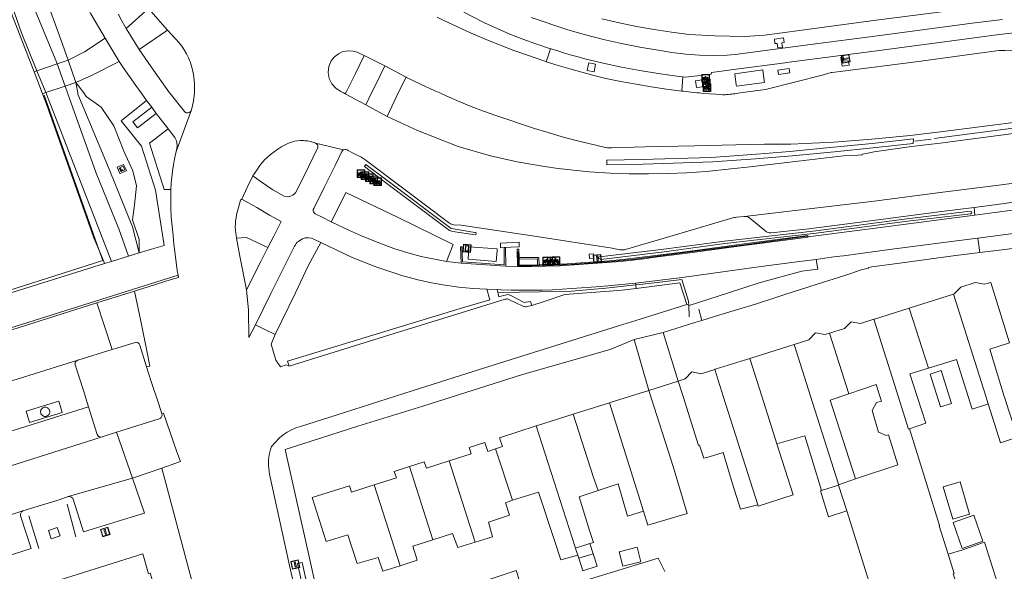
# Model space of a CAD drawing. Header units: metres. Extents: x 89888 to 94270, y 464165 to 468904.
# Tile 51 of 256: x 90997 to 91125, y 465977 to 466049. Entities that reach past the tile are written whole.
import ezdxf

# ---------------------------------------------------------------- set-up
doc = ezdxf.new("R2010")
doc.units = ezdxf.units.M
doc.layers.get('0').update_dxf_attribs({"linetype": 'CONTINUOUS'})
for name, color, linetype, lineweight in [('B_BEBOUWINGSGRENS_0', 251, 'CONTINUOUS', 13), ('B_LUIFEL_0', 251, 'CONTINUOUS', 13), ('B_LUIFEL_1', 251, 'CONTINUOUS', 13), ('B_TUSSENMUUR_0', 251, 'CONTINUOUS', 13), ('G_GRENS_ALGEMEEN_0', 251, 'CONTINUOUS', 13), ('K_KUNSTWERKGRENS_1', 251, 'CONTINUOUS', 13), ('Q_BALUSTRADE_LIJN_0', 251, 'CONTINUOUS', 13), ('Q_FIETSENREK_0', 251, 'CONTINUOUS', 13), ('Q_FIETSENREK_LIJN_0', 251, 'CONTINUOUS', 13), ('Q_GASKAST_0', 251, 'CONTINUOUS', 13), ('Q_HALTEPAAL_0', 251, 'CONTINUOUS', 13), ('Q_INFORMATIEBORD_0', 251, 'CONTINUOUS', 13), ('Q_OPLAADPAAL_0', 251, 'CONTINUOUS', 13), ('T_CULTUURGRENS_0', 251, 'CONTINUOUS', 13), ('T_GBKN_ABRI_1', 251, 'CONTINUOUS', 13), ('T_HEK_LIJN_0', 251, 'CONTINUOUS', 13), ('V_BLINDENGELEIDESTROOK_0', 251, 'CONTINUOUS', 13), ('V_GELEIDECONSTRUCTIE_LIJN_0', 251, 'CONTINUOUS', 13), ('V_WEGGRENS_0', 251, 'CONTINUOUS', 13), ('W_WATERGRENS_0', 251, 'CONTINUOUS', 13)]:
    doc.layers.add(name, color=color, linetype=linetype, lineweight=lineweight)

# ---------------------------------------------------------------- blocks, each defined once
blk = doc.blocks.new('OGT_BLOK2_ACAD_1_FMEBLOCK14')
at = {"layer": 'V_WEGGRENS_0'}
blk.add_lwpolyline([(-93.95, -3.14), (-92.05, -4.06), (-90.17, -4.92), (-89.55, -5.2)], dxfattribs=at)
blk = doc.blocks.new('Q_FIETSENREK')
for points in [[(-0.5, 0.5), (0.5, 0.5), (0.5, -0.5), (-0.5, -0.5)], [(-0.06, 0.15), (0.18, 0.05), (0.04, -0.09)]]:
    blk.add_lwpolyline(points, close=True)
for points in [[(-0.44, 0.46), (0.44, 0.46, -0.414214), (0.46, 0.44), (0.46, -0.44, -0.414214), (0.44, -0.46), (-0.44, -0.46, -0.414214), (-0.46, -0.44), (-0.46, 0.44), (-0.46, 0.44), (-0.46, 0.45), (-0.46, 0.45), (-0.46, 0.45), (-0.46, 0.45), (-0.46, 0.45), (-0.46, 0.45), (-0.46, 0.46), (-0.46, 0.46), (-0.46, 0.46), (-0.45, 0.46), (-0.45, 0.46), (-0.45, 0.46), (-0.45, 0.46), (-0.45, 0.46), (-0.45, 0.46), (-0.44, 0.46), (-0.44, 0.46)], [(-0.18, 0.11, 0.847256), (-0.32, -0.14)], [(-0.19, 0.08, 0.842492), (-0.3, -0.12)], [(-0.17, 0.06, 0.053288), (-0.19, 0.08)], [(-0.19, -0.13, 0.502492), (-0.15, 0.04)], [(-0.15, 0.09, 0.06236), (-0.18, 0.11)], [(-0.16, -0.16, 0.494489), (-0.12, 0.07)], [(-0.32, -0.14, 0.089606), (-0.42, -0.35)], [(-0.3, -0.16, 0.110942), (-0.37, -0.35)], [(-0.29, -0.1, 0.006942), (-0.3, -0.12)], [(-0.3, -0.16, 0.02458), (-0.28, -0.17)], [(-0.21, -0.1, 0.381614), (-0.29, -0.1)], [(-0.22, -0.14, 0.533998), (-0.28, -0.14)], [(-0.28, -0.14, 0.009682), (-0.27, -0.14)], [(-0.28, -0.17, 0.148109), (-0.2, -0.17)], [(-0.27, -0.14, 0.120201), (-0.22, -0.14)], [(-0.22, -0.14, 0.003554), (-0.22, -0.14)], [(-0.19, -0.13, 0.017985), (-0.21, -0.1)], [(-0.12, -0.35, 0.075837), (-0.2, -0.17)], [(-0.08, -0.35, 0.094234), (-0.16, -0.16)], [(0.1, -0.16, 0.385208), (0.19, -0.33)], [(0.21, -0.05, 0.224648), (0.11, -0.13)], [(0.13, -0.17, 0.376993), (0.2, -0.3)], [(0.21, -0.09, 0.20829), (0.14, -0.14)], [(0.19, -0.33, 1), (0.29, -0.06)], [(0.2, -0.3, 1), (0.28, -0.09)], [(0.29, -0.06, 0.086253), (0.24, -0.05)], [(0.28, -0.09, 0.079305), (0.24, -0.08)]]:
    blk.add_lwpolyline(points, format="xyb")
for points in [[(-0.17, 0.06), (-0.26, -0.04), (-0.24, -0.06), (-0.15, 0.04)], [(0.08, 0.22), (0, 0.25), (-0.15, 0.09)], [(-0.12, 0.07), (-0.09, 0.11), (0.02, -0.13), (0.1, -0.16)], [(0.24, -0.05), (0.23, 0.05), (0.26, 0.09), (0.3, 0.08), (0.31, 0.11), (0.19, 0.15), (0.18, 0.12), (0.23, 0.1), (0.21, 0.08), (-0.04, 0.17), (0, 0.22), (0.07, 0.19), (0.08, 0.22)], [(0.21, -0.05), (0.2, 0.03), (0.06, -0.11)], [(-0.42, -0.35), (-0.37, -0.35)], [(-0.12, -0.35), (-0.08, -0.35)], [(0.06, -0.11), (0.11, -0.13)], [(0.13, -0.17), (0.25, -0.22), (0.24, -0.08)], [(0.14, -0.14), (0.22, -0.17), (0.21, -0.09)]]:
    blk.add_lwpolyline(points)
blk = doc.blocks.new('Q_HALTEPAAL')
for points in [[(-0.5, 0.5), (0.5, 0.5), (0.5, -0.5), (-0.5, -0.5)], [(-0.08, 0.33), (0.07, 0.33), (0.07, -0.33), (-0.08, -0.33)]]:
    blk.add_lwpolyline(points, close=True)
blk.add_lwpolyline([(-0.44, 0.46), (0.44, 0.46, -0.414214), (0.46, 0.44), (0.46, -0.44, -0.414214), (0.44, -0.46), (-0.44, -0.46, -0.414214), (-0.46, -0.44), (-0.46, 0.44), (-0.46, 0.44), (-0.46, 0.45), (-0.46, 0.45), (-0.46, 0.45), (-0.46, 0.45), (-0.46, 0.45), (-0.46, 0.45), (-0.46, 0.46), (-0.46, 0.46), (-0.46, 0.46), (-0.45, 0.46), (-0.45, 0.46), (-0.45, 0.46), (-0.45, 0.46), (-0.45, 0.46), (-0.45, 0.46), (-0.44, 0.46), (-0.44, 0.46)], format="xyb")
blk = doc.blocks.new('Q_INFORMATIEBORD')
for points in [[(-0.5, 0.5), (0.5, 0.5), (0.5, -0.5), (-0.5, -0.5)], [(-0.37, 0.22), (0.36, 0.22), (0.36, -0.21), (-0.37, -0.21)]]:
    blk.add_lwpolyline(points, close=True)
for points in [[(-0.44, 0.46), (0.44, 0.46, -0.414214), (0.46, 0.44), (0.46, -0.44, -0.414214), (0.44, -0.46), (-0.44, -0.46, -0.414214), (-0.46, -0.44), (-0.46, 0.44), (-0.46, 0.44), (-0.46, 0.45), (-0.46, 0.45), (-0.46, 0.45), (-0.46, 0.45), (-0.46, 0.45), (-0.46, 0.45), (-0.46, 0.46), (-0.46, 0.46), (-0.46, 0.46), (-0.45, 0.46), (-0.45, 0.46), (-0.45, 0.46), (-0.45, 0.46), (-0.45, 0.46), (-0.45, 0.46), (-0.44, 0.46), (-0.44, 0.46)], [(-0.29, 0.16), (0.28, 0.16, -0.414214), (0.3, 0.14), (0.3, -0.13, -0.414214), (0.28, -0.16), (-0.29, -0.16, -0.414214), (-0.31, -0.13), (-0.31, 0.14), (-0.31, 0.14), (-0.31, 0.14), (-0.31, 0.14), (-0.31, 0.15), (-0.31, 0.15), (-0.31, 0.15), (-0.3, 0.15), (-0.3, 0.15), (-0.3, 0.15), (-0.3, 0.16), (-0.3, 0.16), (-0.3, 0.16), (-0.3, 0.16), (-0.29, 0.16), (-0.29, 0.16), (-0.29, 0.16), (-0.29, 0.16), (-0.29, 0.16)]]:
    blk.add_lwpolyline(points, format="xyb")
blk = doc.blocks.new('Q_OPLAADPAAL')
for points in [[(-0.5, 0.5), (0.5, 0.5), (0.5, -0.5), (-0.5, -0.5)], [(-0.08, 0.33), (0.07, 0.33), (0.07, -0.33), (-0.08, -0.33)]]:
    blk.add_lwpolyline(points, close=True)
blk.add_lwpolyline([(-0.44, 0.46), (0.44, 0.46, -0.414214), (0.46, 0.44), (0.46, -0.44, -0.414214), (0.44, -0.46), (-0.44, -0.46, -0.414214), (-0.46, -0.44), (-0.46, 0.44), (-0.46, 0.44), (-0.46, 0.45), (-0.46, 0.45), (-0.46, 0.45), (-0.46, 0.45), (-0.46, 0.45), (-0.46, 0.45), (-0.46, 0.46), (-0.46, 0.46), (-0.46, 0.46), (-0.45, 0.46), (-0.45, 0.46), (-0.45, 0.46), (-0.45, 0.46), (-0.45, 0.46), (-0.45, 0.46), (-0.44, 0.46), (-0.44, 0.46)], format="xyb")
blk = doc.blocks.new('Q_GASKAST')
blk.add_lwpolyline([(-0.44, 0.46), (0.44, 0.46, -0.414214), (0.46, 0.44), (0.46, -0.44, -0.414214), (0.44, -0.46), (-0.44, -0.46, -0.414214), (-0.46, -0.44), (-0.46, 0.44), (-0.46, 0.44), (-0.46, 0.44), (-0.46, 0.45), (-0.46, 0.45), (-0.46, 0.45), (-0.46, 0.45), (-0.46, 0.45), (-0.46, 0.45), (-0.46, 0.45), (-0.45, 0.46), (-0.45, 0.46), (-0.45, 0.46), (-0.45, 0.46), (-0.45, 0.46), (-0.45, 0.46), (-0.44, 0.46), (-0.44, 0.46), (-0.44, 0.46)], format="xyb")
blk.add_lwpolyline([(-0.44, 0.46), (0.44, 0.46, -0.414214), (0.46, 0.44), (0.46, -0.44, -0.414214), (0.44, -0.46), (-0.44, -0.46, -0.414214), (-0.46, -0.44), (-0.46, 0.44), (-0.46, 0.44), (-0.46, 0.44), (-0.46, 0.45), (-0.46, 0.45), (-0.46, 0.45), (-0.46, 0.45), (-0.46, 0.45), (-0.46, 0.45), (-0.46, 0.45), (-0.45, 0.46), (-0.45, 0.46), (-0.45, 0.46), (-0.45, 0.46), (-0.45, 0.46), (-0.45, 0.46), (-0.44, 0.46), (-0.44, 0.46), (-0.44, 0.46)], format="xyb")
for points in [[(-0.26, 0.26), (0.25, 0.26), (0.25, 0.18), (-0.26, 0.18)], [(-0.26, 0.26), (-0.26, 0.18), (0.25, 0.18), (0.25, 0.26)], [(-0.26, 0.1), (0.25, 0.1), (0.25, -0.33), (-0.26, -0.33)], [(-0.26, 0.1), (-0.26, -0.33), (0.25, -0.33), (0.25, 0.1)]]:
    blk.add_lwpolyline(points, close=True)
blk.add_circle((-0.17, -0.04), 0.0354)
blk.add_circle((-0.17, -0.04), 0.0354)

msp = doc.modelspace()

# ---------------------------------------------------------------- linework, layer by layer
at = {"layer": 'B_BEBOUWINGSGRENS_0'}
for p, q in [((91101.13, 465987.67), (91103.36, 465988.38)), ((91103.36, 465988.38), (91104.43, 465985.01)), ((91070.9, 465980.77), (91069.03, 465980.18)), ((91119.55, 465979.93), (91117.64, 465979.39))]:
    msp.add_line(p, q, dxfattribs=at)
for points in [[(91125.57, 465998.09), (91125.04, 465999.72), (91124.98, 465999.93), (91123.11, 466006.11), (91125.67, 466006.93), (91123.21, 466014.82), (91122.39, 466014.58), (91121.16, 466014.81), (91119.31, 466014.22), (91118.44, 466013.32), (91118.36, 466013.29)], [(91118.36, 466013.29), (91112.68, 466011.51), (91112.58, 466011.48)], [(91112.58, 466011.48), (91108.06, 466010.05), (91107.96, 466010.02)], [(91107.96, 466010.02), (91106.23, 466009.46), (91105.01, 466009.68), (91104.12, 466008.81), (91102.19, 466008.2)], [(91102.19, 466008.2), (91101.6, 466008.01), (91100.36, 466008.26), (91099.49, 466007.35), (91097.56, 466006.74)], [(91097.56, 466006.74), (91091.9, 466004.95), (91091.79, 466004.91)], [(91091.79, 466004.91), (91087.24, 466003.49), (91087.21, 466003.48)], [(91115.07, 466003.62), (91118.73, 466004.76), (91120.27, 465999.93), (91120.79, 465998.3), (91122.79, 465998.96), (91122.87, 465998.99)], [(91087.21, 466003.48), (91085.43, 466002.91), (91084.2, 466003.15), (91083.35, 466002.26), (91082.43, 466001.96)], [(91112.63, 465995.72), (91114.74, 465996.47), (91113.62, 465999.93), (91112.67, 466002.88), (91115.07, 466003.62)], [(91082.43, 466001.96), (91083.07, 465999.93), (91085.08, 465993.57), (91085.21, 465993.61), (91085.78, 465991.88), (91086.45, 465992.09), (91088.28, 465992.64), (91089.53, 465988.57), (91090.55, 465985.25), (91092.8, 465985.8)], [(91078.61, 466000.74), (91073.67, 465999.2), (91073.45, 465999.13)], [(91077.88, 465984.99), (91078.45, 465983.15), (91083.62, 465984.67), (91081.76, 465990.83), (91078.61, 466000.74)], [(91105.57, 465989.19), (91111.08, 465991.04), (91109.86, 465994.95), (91109.57, 465994.87), (91108.57, 465995.28), (91107.72, 465998.12), (91108.31, 465999.17), (91108.94, 465999.32), (91108.75, 466000), (91108.25, 466001.52), (91104.68, 466000.3)], [(91104.68, 466000.3), (91102.26, 465999.48), (91105.57, 465989.19)], [(91073.45, 465999.13), (91068.84, 465997.68), (91068.71, 465997.64)], [(91122.87, 465998.99), (91124.48, 465993.91), (91126.7, 465994.62), (91125.57, 465998.09)], [(91068.71, 465997.64), (91064.07, 465996.15), (91063.91, 465996.1)], [(91063.91, 465996.1), (91059.11, 465994.57), (91059.49, 465993.41), (91058.6, 465993.11)], [(91117.64, 465979.39), (91116.47, 465983.09), (91116.51, 465983.1), (91114.26, 465990.43), (91112.63, 465995.72)], [(91095.32, 465993.77), (91095.6, 465993.86), (91098.94, 465994.81), (91101.13, 465987.67)], [(91058.6, 465993.11), (91057.59, 465992.78), (91057.21, 465993.95), (91055.15, 465993.3), (91055.41, 465992.47), (91052.56, 465991.54)], [(91092.8, 465985.8), (91092.86, 465985.62), (91097.42, 465987.11), (91095.32, 465993.77)], [(91052.56, 465991.54), (91049.57, 465990.59), (91049.29, 465991.42), (91047.35, 465990.8)], [(91047.35, 465990.8), (91045.38, 465990.18), (91045.65, 465989.34), (91042.75, 465988.41)], [(91042.75, 465988.41), (91039.79, 465987.47), (91039.52, 465988.3), (91034.66, 465986.77), (91036.5, 465981.03), (91039.31, 465981.91), (91040.53, 465978.17), (91043.27, 465978.96), (91043.87, 465977.15), (91046.13, 465977.87)], [(91070.9, 465980.77), (91071.37, 465980.91), (91070.84, 465982.45), (91069.5, 465986.86), (91071.98, 465987.67)], [(91071.98, 465987.67), (91074.6, 465988.53), (91075.8, 465984.34), (91077.88, 465984.99)], [(91055.95, 465980.95), (91058.2, 465981.64), (91057.67, 465983.57), (91060.41, 465984.46), (91059.88, 465986.08), (91060.79, 465986.41)], [(91060.79, 465986.41), (91064.19, 465987.48), (91066.31, 465981.03), (91067.12, 465978.62), (91069.33, 465979.23)], [(91104.43, 465985.01), (91107.1, 465976.55), (91107.44, 465975.45)], [(91046.13, 465977.87), (91048.38, 465978.59), (91047.82, 465980.42), (91050.42, 465981.25)], [(91050.42, 465981.25), (91053, 465982.08), (91053.67, 465980.26), (91055.95, 465980.95)], [(91069.03, 465980.18), (91069.09, 465979.99), (91069.33, 465979.23)], [(91118.32, 465976.8), (91120.08, 465971.63), (91121.95, 465972.13), (91124.61, 465973.01), (91124.73, 465973.05), (91124.88, 465973.1), (91122.41, 465980.93), (91122.26, 465980.88), (91119.55, 465979.93)], [(90993.29, 465973.58), (90998.3, 465975.17), (90998.37, 465974.96), (90998.59, 465975.03), (91012.56, 465979.41)], [(91012.56, 465979.41), (91013.31, 465976.82), (91013.52, 465976.89), (91015.1, 465971.87), (91014.9, 465971.81), (91016.5, 465966.7), (91016.7, 465966.77), (91018.02, 465962.59), (91017.83, 465962.53), (91017.9, 465962.32), (91018.75, 465959.54), (91018.96, 465959.61), (91020.29, 465955.42), (91020.08, 465955.34), (91020.2, 465954.95), (91021.51, 465950.83), (91021.71, 465950.9), (91023.3, 465945.88), (91023.09, 465945.81), (91023.21, 465945.42), (91024.02, 465942.91), (91024.23, 465942.98), (91025.55, 465938.78)], [(91058.41, 465973.08), (91062.21, 465974.35), (91062.14, 465974.57), (91061.27, 465977.23), (91057.49, 465976)]]:
    msp.add_lwpolyline(points, dxfattribs=at)
at = {"layer": 'B_LUIFEL_0'}
msp.add_line((91069.45, 465978.85), (91071.35, 465979.41), dxfattribs=at)
at = {"layer": 'B_LUIFEL_1'}
msp.add_line((91071.87, 465977.81), (91071.35, 465979.41), dxfattribs=at)
for points in [[(91101.13, 465987.67), (91100.98, 465987.63), (91102.05, 465984.26), (91104.43, 465985.01)], [(91118.25, 465983.96), (91120.46, 465984.61), (91119.23, 465988.79), (91117.02, 465988.15), (91118.25, 465983.96)], [(91069.45, 465978.85), (91069.99, 465977.19), (91071.87, 465977.81)]]:
    msp.add_lwpolyline(points, dxfattribs=at)
at = {"layer": 'B_TUSSENMUUR_0'}
for p, q in [((91112.58, 466011.48), (91115.07, 466003.62)), ((91102.19, 466008.2), (91104.68, 466000.3)), ((91077.88, 465984.99), (91073.45, 465999.13)), ((91060.79, 465986.41), (91058.6, 465993.11)), ((91052.56, 465991.54), (91055.95, 465980.95)), ((91047.35, 465990.8), (91050.42, 465981.25)), ((91105.57, 465989.19), (91103.35, 465988.44)), ((91042.75, 465988.41), (91046.13, 465977.87)), ((91103.35, 465988.44), (91103.36, 465988.38))]:
    msp.add_line(p, q, dxfattribs=at)
for points in [[(91118.36, 466013.29), (91122.55, 466000), (91122.87, 465998.99)], [(91107.96, 466010.02), (91111.12, 466000), (91112.49, 465995.67), (91112.63, 465995.72)], [(91097.56, 466006.74), (91099.69, 466000), (91103.29, 465988.63), (91103.35, 465988.44)], [(91091.79, 466004.91), (91093.35, 466000), (91095.32, 465993.77)], [(91092.8, 465985.8), (91088.31, 466000), (91087.21, 466003.48)], [(91068.71, 465997.64), (91071.38, 465989.37), (91071.98, 465987.67)], [(91063.91, 465996.1), (91069, 465980.27), (91069.03, 465980.18)], [(91117.64, 465979.39), (91118.44, 465976.84), (91118.32, 465976.8)]]:
    msp.add_lwpolyline(points, dxfattribs=at)
at = {"layer": 'G_GRENS_ALGEMEEN_0'}
for p, q in [((91061.68, 466018.08), (91061.68, 466017.87)), ((91064.09, 466017.09), (91064.29, 466017.1)), ((91115.31, 466002.86), (91116.66, 465998.58)), ((91122.19, 465981.07), (91121, 465984.47)), ((91071.35, 465979.41), (91070.9, 465980.77)), ((91077.56, 465978.39), (91077.08, 465980.28)), ((91069.33, 465979.23), (91069.45, 465978.85))]:
    msp.add_line(p, q, dxfattribs=at)
for points in [[(90998.38, 466042.3), (90995.58, 466049.56), (90993.4, 466055.74)], [(91006.82, 466019.12), (91006.18, 466020.64), (91000, 466038.08), (90999.48, 466039.43)], [(91007.59, 466017.29), (91007.48, 466017.56), (91006.82, 466019.12)], [(91116.66, 465998.58), (91118.09, 465999.03), (91116.74, 466003.32), (91115.31, 466002.86)], [(90999.53, 465998.46), (90999.47, 465998.42), (90999.42, 465998.38), (90999.37, 465998.33), (90999.34, 465998.29), (90999.31, 465998.24), (90999.28, 465998.19), (90999.26, 465998.14), (90999.24, 465998.09), (90999.23, 465998.03), (90999.23, 465997.96), (90999.23, 465997.89), (90999.24, 465997.83), (90999.26, 465997.75), (90999.28, 465997.69), (90999.31, 465997.64), (90999.34, 465997.59), (90999.38, 465997.54), (90999.43, 465997.49), (90999.49, 465997.45), (90999.53, 465997.42), (90999.58, 465997.4), (90999.63, 465997.37), (90999.7, 465997.35), (90999.77, 465997.34), (90999.85, 465997.34), (90999.95, 465997.35), (91000.01, 465997.37), (91000.08, 465997.4), (91000.15, 465997.43), (91000.23, 465997.49), (91000.27, 465997.54), (91000.33, 465997.61), (91000.37, 465997.68), (91000.4, 465997.77), (91000.42, 465997.85), (91000.43, 465997.94), (91000.43, 465998.01), (91000.41, 465998.08), (91000.38, 465998.17), (91000.35, 465998.23), (91000.31, 465998.29), (91000.25, 465998.36), (91000.18, 465998.42), (91000.11, 465998.47), (91000.01, 465998.51), (90999.91, 465998.53), (90999.79, 465998.54), (90999.7, 465998.53), (90999.61, 465998.5), (90999.53, 465998.46)], [(91121, 465984.47), (91118.3, 465983.52), (91119.49, 465980.12), (91122.19, 465981.07)], [(91077.08, 465980.28), (91074.74, 465979.68), (91075.21, 465977.79), (91077.56, 465978.39)]]:
    msp.add_lwpolyline(points, dxfattribs=at)
at = {"layer": 'K_KUNSTWERKGRENS_1'}
for p, q in [((91001.4, 466043.32), (90998.76, 466042.43)), ((91002.83, 466043.8), (91001.4, 466043.32)), ((91002.83, 466043.8), (91003.83, 466040.89)), ((90998.76, 466042.43), (90998.38, 466042.3)), ((90998.38, 466042.3), (90999.44, 466039.53)), ((90999.92, 466039.58), (91002.43, 466040.42)), ((91002.43, 466040.42), (91003.83, 466040.89)), ((90999.44, 466039.53), (90999.48, 466039.43)), ((90999.48, 466039.43), (90999.79, 466039.53)), ((90999.79, 466039.53), (90999.92, 466039.58))]:
    msp.add_line(p, q, dxfattribs=at)
at = {"layer": 'Q_BALUSTRADE_LIJN_0'}
for p, q in [((91083.78, 466012.37), (91083.8, 466011.86)), ((91083.8, 466011.86), (91083.87, 466010.35))]:
    msp.add_line(p, q, dxfattribs=at)
for points in [[(91099.27, 466020.84), (91091.73, 466019.82), (91083.98, 466018.79), (91079.7, 466018.23), (91076.72, 466017.86), (91073.73, 466017.56), (91070.73, 466017.33), (91068.44, 466017.17), (91066.15, 466017.06), (91063.85, 466017), (91061.55, 466017), (91061.53, 466018.85)], [(91076.88, 466014.49), (91077.44, 466014.55), (91080.44, 466014.91), (91082.9, 466015.21), (91083.78, 466012.37)], [(91059.04, 466013.5), (91064.31, 466013.58), (91068.51, 466013.7), (91073, 466014.06), (91076.88, 466014.49)]]:
    msp.add_lwpolyline(points, dxfattribs=at)
at = {"layer": 'Q_FIETSENREK_LIJN_0'}
for p, q in [((91002.68, 465985.88), (91003.85, 465981.64)), ((90997.69, 465984.37), (90998.99, 465980.1))]:
    msp.add_line(p, q, dxfattribs=at)
at = {"layer": 'T_CULTUURGRENS_0'}
for p, q in [((91003.83, 466040.89), (91004.86, 466039.53)), ((91003.83, 466040.89), (91004.07, 466039.53)), ((91076.86, 466014.73), (91076.88, 466014.49)), ((91076.88, 466014.49), (91076.93, 466014.04))]:
    msp.add_line(p, q, dxfattribs=at)
for points in [[(90993.4, 466055.74), (90992.66, 466057.83), (90990.41, 466063.74), (90987.77, 466071.08), (90987.43, 466071.61), (90987.23, 466072.4), (90987.31, 466072.99), (90987.77, 466073.81), (90988.43, 466074.36), (90989.65, 466074.74), (90990.28, 466074.61), (90990.51, 466074.38), (90991.02, 466073.22), (90991.32, 466072.2), (90996.59, 466060.17), (91000, 466051.69), (91001.85, 466046.52), (91002.83, 466043.8)], [(91004.07, 466039.53), (91004.1, 466039.37), (91008.18, 466029.6), (91011.21, 466022.07), (91012.11, 466018.7)], [(91004.86, 466039.53), (91005.19, 466039.09), (91007.15, 466037.68), (91008.78, 466035.25), (91010.09, 466031.95), (91011.25, 466029.39), (91011.73, 466027.43), (91011.48, 466024.96), (91011.21, 466023), (91012.11, 466020.41), (91012.11, 466018.7)]]:
    msp.add_lwpolyline(points, dxfattribs=at)
at = {"layer": 'T_GBKN_ABRI_1'}
for p, q in [((91093.68, 466040.9), (91093.65, 466041.11)), ((91058.68, 466017.57), (91058.8, 466019))]:
    msp.add_line(p, q, dxfattribs=at)
for points in [[(91093.65, 466041.11), (91093.46, 466042.54), (91089.81, 466042.03), (91089.99, 466040.59)], [(91089.99, 466040.59), (91090.02, 466040.41), (91093.68, 466040.9)], [(91055.12, 466019.28), (91055.02, 466017.84), (91058.68, 466017.57)], [(91058.8, 466019), (91058.82, 466019.2), (91055.13, 466019.47), (91055.12, 466019.28)]]:
    msp.add_lwpolyline(points, dxfattribs=at)
at = {"layer": 'T_HEK_LIJN_0'}
for p, q in [((91006.82, 466019.12), (90999.69, 466039.23)), ((91115.42, 466033.51), (91113.29, 466033.24)), ((91085.5, 466009.87), (91085.12, 466011.33)), ((91085.51, 466009.85), (91085.5, 466009.87))]:
    msp.add_line(p, q, dxfattribs=at)
for points in [[(91140.53, 466036.8), (91127.79, 466035.16), (91115.83, 466033.59)], [(90972.29, 466006.5), (91007.34, 466017.67), (91006.82, 466019.12)]]:
    msp.add_lwpolyline(points, dxfattribs=at)
at = {"layer": 'V_BLINDENGELEIDESTROOK_0'}
for p, q in [((91104.72, 466043.15), (91103.84, 466043.03)), ((91059.71, 466019.39), (91059.9, 466019.38)), ((91032.77, 465978.15), (91035.69, 465964.94))]:
    msp.add_line(p, q, dxfattribs=at)
for points in [[(91096.02, 466045.48), (91095.96, 466046.07), (91096.26, 466046.11), (91096.19, 466046.71), (91094.99, 466046.57), (91095.06, 466045.97), (91095.35, 466046), (91095.42, 466045.4), (91096.02, 466045.48)], [(91104.72, 466043.15), (91104.64, 466043.74), (91104.05, 466043.66), (91103.97, 466044.27), (91103.67, 466044.22), (91103.84, 466043.03)], [(91095.5, 466041.92), (91096.98, 466042.15), (91096.89, 466042.73), (91095.41, 466042.51), (91095.5, 466041.92)], [(91059.9, 466019.38), (91060.61, 466019.41), (91061.68, 466019.46), (91061.66, 466020.06), (91059.25, 466019.95), (91059.26, 466019.35), (91059.71, 466019.39)], [(91035.69, 465964.94), (91036.28, 465965.06), (91033.37, 465978.29), (91032.77, 465978.15)]]:
    msp.add_lwpolyline(points, dxfattribs=at)
at = {"layer": 'V_GELEIDECONSTRUCTIE_LIJN_0'}
for points in [[(91113.11, 466032.93), (91113.14, 466033.55), (91107.74, 466032.96), (91102.71, 466032.47), (91096.99, 466031.91), (91092.64, 466031.55), (91086.73, 466031.12), (91077.64, 466030.84), (91073.13, 466030.78), (91073.13, 466030.18), (91077.86, 466030.25)], [(91113.11, 466032.93), (91107.83, 466032.38), (91102.84, 466031.86), (91097.32, 466031.35), (91092.5, 466030.95), (91086.94, 466030.55), (91077.86, 466030.25)], [(91041.68, 466030.2), (91041.51, 466029.96), (91044.07, 466028), (91052.6, 466021.58), (91053.03, 466021.47), (91055.95, 466021.03), (91056.04, 466021.07), (91056.08, 466021.16), (91056.07, 466021.26), (91056.01, 466021.33), (91055.91, 466021.35), (91053.09, 466021.8), (91052.81, 466021.86), (91044.23, 466028.28), (91041.68, 466030.2)], [(91120.63, 466023.78), (91120.72, 466023.86), (91120.74, 466023.97), (91120.69, 466024.07), (91120.58, 466024.11), (91112.27, 466023.1), (91100.38, 466021.54), (91088.46, 466020.21), (91080.54, 466019.15), (91072.16, 466018.14), (91072.07, 466018.11), (91072.03, 466018.02), (91072.07, 466017.94), (91072.16, 466017.9), (91072.34, 466017.83), (91080.59, 466018.83), (91088.53, 466019.9), (91100.44, 466021.23), (91112.33, 466022.8), (91120.63, 466023.78)]]:
    msp.add_lwpolyline(points, dxfattribs=at)
at = {"layer": 'V_WEGGRENS_0'}
for p, q in [((91013.31, 466050.55), (91010.41, 466047.96)), ((91015.79, 466047.73), (91013.31, 466050.55)), ((91010.41, 466047.96), (91012.08, 466045.22)), ((91012.08, 466045.22), (91015.79, 466047.73)), ((91041.46, 466044.42), (91044.17, 466043.05)), ((91065.78, 466045.31), (91065.22, 466043.61)), ((91044.17, 466043.05), (91046.92, 466041.6)), ((91082.9, 466039.78), (91083.05, 466041.64)), ((91045.9, 466039.53), (91046.92, 466041.6)), ((91012.34, 466039.53), (91013.05, 466038.53)), ((91038.97, 466039.4), (91038.75, 466039.53)), ((91039.04, 466039.53), (91038.97, 466039.4)), ((91041.65, 466037.97), (91038.97, 466039.4)), ((91042.42, 466039.53), (91041.65, 466037.97)), ((91013.73, 466037.66), (91013.05, 466038.53)), ((91044.45, 466036.48), (91041.65, 466037.97)), ((91014.32, 466036.86), (91011.87, 466034.98)), ((91013.73, 466037.66), (91014.32, 466036.86)), ((91016.94, 466031.9), (91018.9, 466037.32)), ((91013.45, 466032.97), (91015.89, 466034.86)), ((91035.11, 466032.99), (91038.76, 466032.12)), ((91121.03, 466024.6), (91121.15, 466023.6)), ((91090.02, 466023.33), (91091.04, 466023.44)), ((91127.13, 466021.35), (91121.51, 466020.61)), ((91121.51, 466020.61), (91121.77, 466018.72)), ((91012.11, 466018.7), (91010.71, 466018.26)), ((91059.9, 466019.38), (91059.94, 466016.93)), ((91007.59, 466017.29), (90970.82, 466005.78)), ((91008.5, 466017.57), (91007.59, 466017.29)), ((91054.1, 466017.33), (91052.21, 466017.53)), ((91059.94, 466016.93), (91054.1, 466017.33)), ((91061.46, 466016.88), (91059.94, 466016.93)), ((90992.97, 466008.16), (91015.91, 466015.38)), ((91015.91, 466015.38), (91017.17, 466015.77)), ((91017.17, 466015.77), (91017.21, 466015.48)), ((91011.5, 466013.7), (91006.58, 466012.14)), ((91057.45, 466013.94), (91058.82, 466013.89)), ((91006.58, 466012.14), (90972.6, 466001.48)), ((91006.58, 466012.14), (91008.55, 466006.07)), ((91083.8, 466011.86), (91083.56, 466011.94)), ((91026.41, 466007.64), (91027.29, 466009.31)), ((91080.45, 466008.27), (91076.69, 466007.37)), ((91082.43, 466001.96), (91080.45, 466008.27)), ((91045.35, 466008.18), (91032.37, 466004.11)), ((91076.69, 466007.37), (91078.61, 466000.74)), ((91004.09, 466004.68), (91008.55, 466006.07)), ((91013.07, 466003.82), (91013.49, 466003.91)), ((91031.67, 466003.89), (91032.37, 466004.11)), ((91078.61, 466000.74), (91082.43, 466001.96)), ((91001.6, 465999.32), (90997.35, 465998.01)), ((91005.5, 465998.61), (90940.59, 465978.17)), ((91009.12, 465995.27), (91007.25, 465994.67)), ((91009.12, 465995.27), (91011.22, 465989.28)), ((91011.22, 465989.28), (91015.04, 465990.58)), ((91011.22, 465989.28), (91002.83, 465986.88)), ((91001.65, 465986.48), (90997.91, 465985.33)), ((91002.83, 465986.88), (91001.65, 465986.48)), ((90997.91, 465985.33), (90996.93, 465985.01)), ((90996.93, 465985.01), (90967.06, 465975.57)), ((91031.73, 465977.91), (91034.64, 465964.71))]:
    msp.add_line(p, q, dxfattribs=at)
for points in [[(90991.94, 466076.82), (90993.61, 466073.55), (90997.33, 466066.3), (91000.59, 466059.88), (91003.21, 466054.63), (91005.77, 466049.84), (91007.64, 466046.69)], [(91052.2, 466051.76), (91052.81, 466051.23), (91053.45, 466050.74), (91054.12, 466050.29), (91054.82, 466049.88), (91055.54, 466049.52), (91057.16, 466048.7), (91058.8, 466047.92), (91060.47, 466047.21), (91062.16, 466046.54), (91063.87, 466045.94), (91065.78, 466045.31)], [(91122.28, 466050.8), (91108.24, 466049.02), (91100.84, 466048.01), (91093.74, 466047.09), (91091.14, 466046.9), (91087.2, 466047), (91083.87, 466047.15), (91081.57, 466047.45), (91079.28, 466047.81), (91076.99, 466048.22), (91074.72, 466048.68), (91072.46, 466049.2)], [(91010.41, 466047.96), (91009.64, 466049.26), (91009.39, 466049.8)], [(91065.22, 466043.61), (91065.01, 466043.69), (91064.78, 466043.77), (91062.88, 466044.41), (91060.99, 466045.08), (91059.11, 466045.79), (91057.25, 466046.54), (91055.4, 466047.32), (91051.76, 466049.03), (91050.99, 466049.4)], [(91063.24, 466049.37), (91068.02, 466047.76), (91070.35, 466047.1), (91072.69, 466046.5), (91075.05, 466045.97), (91077.43, 466045.51), (91079.81, 466045.1), (91081.6, 466044.82), (91083.41, 466044.61), (91085.21, 466044.48), (91087.03, 466044.43), (91088.84, 466044.45), (91089.85, 466044.55), (91099.7, 466045.87), (91108.42, 466047), (91120.77, 466048.62), (91124.74, 466049.12)], [(91015.79, 466047.73), (91016.89, 466046.57), (91017.28, 466046.12), (91017.65, 466045.65), (91017.98, 466045.15), (91018.28, 466044.64), (91018.55, 466044.1), (91018.63, 466043.9), (91018.71, 466043.7), (91018.79, 466043.49), (91018.85, 466043.29), (91018.92, 466043.08)], [(91141.78, 466047.73), (91138.27, 466047.26), (91135.54, 466047.97), (91129.09, 466047.68), (91127.49, 466047.51), (91125.89, 466047.33), (91124.3, 466047.14), (91122.7, 466046.93), (91121.11, 466046.71), (91107.98, 466044.99), (91096.91, 466043.53), (91096.02, 466043.42), (91089.99, 466042.62), (91086.76, 466042.2), (91086.75, 466041.98), (91083.42, 466041.59), (91083.05, 466041.64)], [(91007.64, 466046.69), (91004.98, 466044.91), (91002.83, 466043.8)], [(91009.5, 466043.64), (91008.3, 466045.58), (91007.64, 466046.69)], [(91016.07, 466039.53), (91013.68, 466042.95), (91012.08, 466045.22)], [(91037.15, 466043.72), (91037.56, 466044.24), (91038.09, 466044.65), (91038.69, 466044.92), (91039.35, 466045.04), (91040.01, 466045)], [(91041.46, 466044.42), (91040.33, 466042.08), (91039.04, 466039.53)], [(91040.01, 466045), (91040.19, 466044.96), (91040.36, 466044.91), (91040.54, 466044.85), (91040.7, 466044.78), (91040.87, 466044.7), (91041.46, 466044.42)], [(91083.05, 466041.64), (91082.23, 466041.71), (91079.82, 466042.05), (91077.41, 466042.45), (91075.01, 466042.91), (91072.62, 466043.43), (91070.24, 466044), (91069.36, 466044.24), (91068.49, 466044.48), (91067.61, 466044.74), (91066.74, 466045.01), (91065.87, 466045.29), (91065.78, 466045.31)], [(91103.92, 466042.38), (91113.43, 466043.6), (91123.3, 466044.93)], [(91142.58, 466044.31), (91142.46, 466044.3), (91142.3, 466044.29), (91142.15, 466044.29), (91141.99, 466044.3), (91132.29, 466044.73), (91125.05, 466045.06), (91124.9, 466045.08), (91124.75, 466045.09), (91124.6, 466045.09), (91124.45, 466045.08), (91124.3, 466045.07), (91123.3, 466044.93)], [(91003.83, 466040.89), (91005.96, 466041.87), (91009.5, 466043.64)], [(91009.5, 466043.64), (91010, 466042.84), (91011.64, 466040.51), (91012.34, 466039.53)], [(91018.92, 466043.08), (91019.19, 466041.94), (91019.32, 466040.78), (91019.31, 466039.62), (91019.3, 466039.53)], [(91037.77, 466040.14), (91037.23, 466040.72), (91036.88, 466041.43), (91036.74, 466042.21), (91036.84, 466042.99), (91037.15, 466043.72)], [(91044.17, 466043.05), (91043.01, 466040.72), (91042.42, 466039.53)], [(91065.22, 466043.61), (91066.76, 466043.13), (91068.31, 466042.67), (91069.86, 466042.24), (91071.42, 466041.83), (91072.98, 466041.44), (91074.95, 466041.03), (91076.93, 466040.66), (91078.91, 466040.33), (91080.9, 466040.04), (91082.9, 466039.78)], [(91071.65, 466043.3), (91070.78, 466043.45), (91070.53, 466042.48), (91071.46, 466042.28), (91071.65, 466043.3)], [(91103.92, 466042.38), (91102.54, 466042.21), (91102.39, 466042.19), (91102.24, 466042.17), (91102.09, 466042.13), (91101.94, 466042.09), (91101.8, 466042.04), (91101.4, 466041.9), (91093.8, 466039.99), (91090.82, 466039.58), (91090.51, 466039.53)], [(91084.69, 466041.13), (91084.81, 466040.23), (91085.69, 466040.35), (91085.57, 466041.25), (91084.69, 466041.13)], [(91018.9, 466037.32), (91018.84, 466037.17), (91018.74, 466037.05), (91018.6, 466036.97), (91018.45, 466036.93), (91018.29, 466036.94), (91018.22, 466036.95), (91018.16, 466036.98), (91018.1, 466037.01), (91018.05, 466037.06), (91018, 466037.11), (91016.12, 466039.46), (91016.07, 466039.53)], [(91019.3, 466039.53), (91019.17, 466038.46), (91018.9, 466037.32)], [(91038.75, 466039.53), (91038.41, 466039.73), (91038.02, 466039.97), (91037.97, 466040), (91037.92, 466040.03), (91037.87, 466040.07), (91037.82, 466040.1), (91037.77, 466040.14)], [(91044.45, 466036.48), (91045.68, 466039.08), (91045.9, 466039.53)], [(91051.32, 466039.53), (91052.26, 466039.11), (91053.83, 466038.43), (91055.42, 466037.78), (91057.02, 466037.17), (91058.63, 466036.59), (91063.66, 466034.91), (91065.47, 466034.36), (91067.29, 466033.83), (91069.11, 466033.34), (91070.95, 466032.89), (91072.79, 466032.46), (91072.99, 466032.41), (91073.19, 466032.38), (91073.39, 466032.37), (91073.59, 466032.37), (91073.79, 466032.38), (91078.13, 466032.49), (91084.54, 466032.65), (91089.94, 466032.77), (91093.7, 466032.85), (91097.12, 466032.84), (91102.72, 466033.12), (91107.69, 466033.5), (91112.68, 466033.99), (91116.65, 466034.47), (91127.53, 466035.87)], [(91082.9, 466039.78), (91083.14, 466039.76), (91084.11, 466039.65), (91084.91, 466039.56), (91085.23, 466039.53)], [(91085.23, 466039.53), (91085.71, 466039.48), (91086.51, 466039.42), (91087.32, 466039.36), (91088.12, 466039.32), (91088.26, 466039.31), (91088.4, 466039.31), (91088.54, 466039.31), (91088.67, 466039.32), (91088.81, 466039.33)], [(91090.51, 466039.53), (91089.82, 466039.44), (91089.62, 466039.41), (91089.42, 466039.38), (91089.22, 466039.36), (91089.01, 466039.34), (91088.81, 466039.33)], [(91013.05, 466038.53), (91009.76, 466035.91), (91012.4, 466032.59), (91014.24, 466026.86), (91015.35, 466019.64)], [(91091.04, 466023.44), (91092.56, 466023.61), (91098.79, 466024.35), (91108, 466025.43), (91116.62, 466026.54), (91124.26, 466027.51), (91133.35, 466028.72), (91138.75, 466029.4), (91140.49, 466029.64), (91152.79, 466031.27), (91163.12, 466032.64), (91172.25, 466033.84), (91185.77, 466035.6), (91200.2, 466037.46), (91211.02, 466038.82), (91211.7, 466038.81)], [(91011.87, 466034.98), (91011.27, 466035.75), (91013.73, 466037.66)], [(91015.89, 466034.86), (91015.66, 466035.16), (91014.32, 466036.86)], [(91127.84, 466034.48), (91116.61, 466032.99), (91112.89, 466032.53), (91108, 466031.86), (91106.94, 466031.64), (91106.42, 466031.56), (91106.43, 466031.47), (91105.86, 466031.43), (91103.98, 466031.33), (91098.08, 466030.62), (91091.82, 466029.91), (91089.33, 466029.63), (91086.07, 466029.27), (91083.57, 466029.12), (91081.06, 466029.03), (91078.56, 466028.98), (91076.05, 466029), (91073.55, 466029.08), (91070.83, 466029.24), (91066.75, 466029.68), (91064.97, 466029.95), (91063.2, 466030.24), (91061.43, 466030.57), (91059.67, 466030.93), (91057.92, 466031.32), (91053.72, 466032.53), (91048.42, 466034.62), (91044.45, 466036.48)], [(91015.89, 466034.86), (91016.76, 466033.74), (91016.9, 466033.39), (91017, 466033.02), (91017.03, 466032.65), (91017.01, 466032.27), (91016.94, 466031.9)], [(91016.23, 466026.96), (91015.34, 466026.93), (91013.45, 466032.97)], [(91026.92, 466028.71), (91027.52, 466029.61), (91027.75, 466029.93), (91027.99, 466030.24), (91028.25, 466030.54), (91028.51, 466030.84), (91028.78, 466031.12), (91029.24, 466031.5), (91029.71, 466031.87), (91030.2, 466032.21), (91030.7, 466032.53), (91031.21, 466032.83), (91031.58, 466033), (91031.96, 466033.13), (91032.35, 466033.23), (91032.75, 466033.3), (91033.15, 466033.34), (91033.19, 466033.34), (91033.24, 466033.34), (91033.28, 466033.33), (91033.33, 466033.33), (91033.37, 466033.33)], [(91035.11, 466032.99), (91035.25, 466032.91), (91035.35, 466032.78), (91035.41, 466032.63), (91035.41, 466032.47), (91035.35, 466032.32), (91033.65, 466028.82), (91032.51, 466026.52), (91032.15, 466026.19), (91031.75, 466026.01), (91031.5, 466026), (91031.03, 466026.05), (91029.52, 466026.9), (91027.89, 466028.01), (91026.92, 466028.71)], [(91033.37, 466033.33), (91033.54, 466033.32), (91033.71, 466033.31), (91033.88, 466033.29), (91034.05, 466033.27), (91034.22, 466033.24)], [(91034.22, 466033.24), (91034.4, 466033.2), (91034.58, 466033.16), (91034.76, 466033.11), (91034.94, 466033.05), (91035.11, 466032.99)], [(91016.94, 466031.9), (91016.7, 466030.92), (91016.56, 466030.14), (91016.44, 466029.34), (91016.35, 466028.55), (91016.28, 466027.75), (91016.23, 466026.96)], [(91037.16, 466022.72), (91035.97, 466023.32), (91035.07, 466023.78), (91034.94, 466023.88), (91034.85, 466024.01), (91034.81, 466024.16), (91034.81, 466024.32), (91034.87, 466024.47), (91036.22, 466027.22), (91037.65, 466030.08), (91038.54, 466031.88), (91038.63, 466032.02), (91038.76, 466032.12)], [(91038.76, 466032.12), (91038.92, 466032.17), (91039.08, 466032.17), (91039.24, 466032.13), (91039.38, 466032.03), (91040.03, 466031.7), (91040.87, 466031.25), (91041.01, 466031.19), (91041.16, 466031.12), (91041.2, 466031.09)], [(91041.2, 466031.09), (91041.29, 466031.04), (91041.43, 466030.95), (91041.55, 466030.86), (91046.97, 466026.77), (91052.45, 466022.62), (91052.57, 466022.55), (91052.71, 466022.48), (91052.85, 466022.43), (91052.99, 466022.39), (91053.13, 466022.35), (91054.12, 466022.29), (91063.66, 466020.84), (91073.83, 466019.31), (91074.81, 466019.08), (91074.96, 466019.06), (91075.11, 466019.05), (91075.26, 466019.06), (91075.41, 466019.08), (91075.55, 466019.11), (91082.53, 466021.16), (91089.26, 466023.16), (91089.41, 466023.21), (91089.56, 466023.25), (91089.71, 466023.28), (91089.87, 466023.31), (91090.02, 466023.33)], [(91026.92, 466028.71), (91026.2, 466027.22), (91025.47, 466025.68)], [(91016.63, 466019.8), (91016.52, 466020.94), (91016.39, 466022.14), (91016.29, 466023.34), (91016.23, 466024.54), (91016.21, 466025.75), (91016.23, 466026.96)], [(91037.16, 466022.72), (91038.18, 466024.75), (91039.08, 466026.57), (91045.87, 466023.29), (91053.07, 466019.78), (91052.21, 466017.53)], [(91024.79, 466020.59), (91024.65, 466021.65), (91024.64, 466022.05), (91024.65, 466022.45), (91024.68, 466022.84), (91024.73, 466023.24), (91024.81, 466023.63), (91025.3, 466025.56), (91025.47, 466025.68)], [(91025.47, 466025.68), (91027.43, 466024.59), (91029.12, 466023.6), (91030.63, 466022.75), (91029.65, 466020.86), (91028.9, 466019.38)], [(91126.55, 466025.34), (91123.69, 466024.94), (91121.03, 466024.6)], [(91121.03, 466024.6), (91116.8, 466024.06), (91108.51, 466022.97), (91099.46, 466021.79), (91094.54, 466021.28), (91094.42, 466021.27), (91094.29, 466021.29), (91094.17, 466021.32), (91094.05, 466021.38), (91093.95, 466021.44), (91091.78, 466023.21), (91091.65, 466023.3), (91091.51, 466023.37), (91091.35, 466023.42), (91091.2, 466023.44), (91091.04, 466023.44)], [(91121.15, 466023.6), (91123.73, 466023.95), (91126.71, 466024.34)], [(91052.21, 466017.53), (91048.87, 466018.2), (91047.16, 466018.68), (91045.32, 466019.25), (91043.35, 466019.97), (91041.12, 466020.88), (91039.54, 466021.59), (91037.16, 466022.72)], [(91121.15, 466023.6), (91116.79, 466023.03), (91109.49, 466022.07), (91099.37, 466020.77), (91099.36, 466020.77)], [(91017.17, 466015.77), (91017.07, 466016.37), (91016.73, 466018.86), (91016.63, 466019.8)], [(91028.9, 466019.38), (91026.11, 466020.7), (91024.79, 466020.59)], [(91024.79, 466020.59), (91025.24, 466018.23), (91026.08, 466013.84)], [(91027.29, 466009.31), (91029.28, 466013.38), (91032.38, 466019.56), (91032.48, 466019.73), (91032.6, 466019.9), (91032.73, 466020.05), (91032.87, 466020.18), (91033.04, 466020.3), (91033.39, 466020.5), (91033.77, 466020.62), (91034.18, 466020.65), (91034.57, 466020.59), (91034.95, 466020.44), (91035.8, 466020.04)], [(91029.82, 466008.02), (91032.5, 466013.45), (91034.15, 466016.98), (91035.8, 466020.04)], [(91035.8, 466020.04), (91039.88, 466018.08), (91042.97, 466016.84), (91046.37, 466015.74), (91048.46, 466015.18), (91050.24, 466014.78), (91052.02, 466014.45), (91053.82, 466014.2), (91055.63, 466014.03), (91057.45, 466013.94)], [(91099.36, 466020.77), (91099.37, 466020.74), (91089.68, 466019.45), (91083.95, 466018.69), (91079.76, 466018.14), (91077.95, 466017.91), (91076.14, 466017.7), (91074.32, 466017.52), (91072.51, 466017.36), (91070.69, 466017.23), (91068.85, 466017.1), (91067, 466016.99), (91065.16, 466016.93), (91063.31, 466016.89), (91061.46, 466016.88)], [(91064.29, 466017.1), (91066.13, 466017.17), (91067.95, 466017.26), (91069.77, 466017.37), (91071.58, 466017.5), (91073.4, 466017.65), (91075.21, 466017.82), (91079.83, 466018.37), (91083.97, 466018.91), (91091.68, 466019.93), (91099.35, 466020.95), (91099.36, 466020.77)], [(91121.51, 466020.61), (91118.4, 466020.21), (91110, 466019.1), (91104, 466018.31)], [(91015.35, 466019.64), (91014.45, 466019.39), (91012.11, 466018.7)], [(91028.9, 466019.38), (91027.98, 466017.54), (91026.08, 466013.84)], [(91054.1, 466017.33), (91054.02, 466019.46), (91054.21, 466019.47), (91054.29, 466017.52), (91059.74, 466017.11), (91059.71, 466019.39)], [(91061.46, 466016.88), (91061.42, 466019.16), (91061.63, 466019.17), (91061.68, 466018.08)], [(91070.79, 466018.52), (91070.84, 466017.93), (91071.43, 466017.97), (91071.39, 466018.56), (91070.79, 466018.52)], [(91104.81, 466015.95), (91106.32, 466016.45), (91107.26, 466016.68), (91107.26, 466016.75), (91107.68, 466016.87), (91111.64, 466017.39), (91118.32, 466018.29), (91121.77, 466018.72)], [(91121.77, 466018.72), (91125.04, 466019.13), (91127.37, 466019.43)], [(91061.68, 466018.08), (91064.26, 466018.08), (91064.29, 466017.1)], [(91064.09, 466017.09), (91064.07, 466017.88), (91061.68, 466017.87)], [(91061.68, 466017.87), (91061.68, 466017.1), (91064.09, 466017.09)], [(91076.86, 466014.73), (91082.94, 466015.47), (91090.14, 466016.46), (91093.27, 466016.91), (91098.24, 466017.57), (91100.45, 466017.83)], [(91100.45, 466017.83), (91100.63, 466016.57), (91098.55, 466016.28), (91093, 466014.76), (91089.01, 466013.47), (91083.87, 466011.83), (91083.8, 466011.86)], [(91100.45, 466017.83), (91101.25, 466017.94), (91103.03, 466018.19), (91104, 466018.31)], [(91085.5, 466009.87), (91087.71, 466010.54), (91090.49, 466011.38), (91092.51, 466011.97), (91095.43, 466012.95), (91096.35, 466013.26), (91100.43, 466014.55), (91104.29, 466015.77), (91104.81, 466015.95)], [(91017.21, 466015.48), (91016.26, 466015.21), (91011.5, 466013.7)], [(91058.82, 466013.89), (91059.3, 466013.86), (91060.65, 466013.82), (91061.99, 466013.8), (91063.34, 466013.8), (91064.68, 466013.82), (91066.03, 466013.87), (91067.29, 466013.95), (91068.55, 466014.03), (91069.82, 466014.12), (91071.08, 466014.21), (91072.35, 466014.3), (91076.86, 466014.73)], [(91083.56, 466011.94), (91082.66, 466014.78), (91076.93, 466014.04)], [(91013.49, 466003.91), (91013.13, 466005.66), (91012.31, 466009.76), (91011.5, 466013.7)], [(91026.08, 466013.84), (91026.15, 466013.43), (91026.35, 466011.19), (91026.41, 466007.64)], [(91057.45, 466013.94), (91057.85, 466012.56), (91053.85, 466011.37), (91045.15, 466008.73), (91031.43, 466004.54), (91031.67, 466003.89)], [(91063.33, 466011.82), (91063.15, 466012.34), (91062.35, 466012.22), (91060.57, 466013.13), (91060.24, 466013.23), (91059.65, 466013.11), (91059.02, 466012.94), (91058.82, 466013.89)], [(91076.93, 466014.04), (91075.06, 466013.82), (91073.43, 466013.68), (91067.65, 466013.26), (91064.81, 466012.3), (91063.33, 466011.82)], [(91063.33, 466011.82), (91062.9, 466011.71), (91062.75, 466011.66), (91062.6, 466011.64), (91062.44, 466011.65), (91062.29, 466011.68), (91062.14, 466011.73), (91061.23, 466012.16), (91060.32, 466012.6), (91060.24, 466012.64), (91060.14, 466012.66), (91060.05, 466012.66), (91059.96, 466012.65), (91059.87, 466012.62), (91053.56, 466010.69), (91045.35, 466008.18)], [(91083.56, 466011.94), (91077.46, 466010.05), (91074.63, 466009.14), (91057.58, 466003.79), (91047.71, 466000.67), (91037.94, 465997.56), (91033.13, 465996.05)], [(91080.45, 466008.27), (91084.59, 466009.59), (91085.5, 466009.87)], [(91027.29, 466009.31), (91028.59, 466008.64), (91029.82, 466008.02)], [(91008.55, 466006.07), (91009.17, 466006.23), (91011.55, 466006.98), (91011.71, 466007.01), (91011.86, 466006.98), (91012, 466006.91), (91012.11, 466006.79), (91012.18, 466006.65), (91013.07, 466003.82)], [(91031.67, 466003.89), (91031.28, 466004.06), (91030.53, 466003.83), (91029.94, 466004.67), (91029.32, 466006.76), (91029.82, 466008.02)], [(91031.14, 465993.05), (91040.63, 465996.07), (91049.11, 465998.7), (91062.1, 466002.83), (91073.57, 466006.07), (91076.69, 466007.37)], [(91004.09, 466004.68), (90962.35, 465991.63), (90941.31, 465984.97), (90942.51, 465981.12), (90939.94, 465980.32)], [(91005.5, 465998.61), (91004.82, 466000.72), (91003.76, 466004.06), (91003.74, 466004.22), (91003.76, 466004.37), (91003.84, 466004.51), (91003.95, 466004.61), (91004.09, 466004.68)], [(91013.07, 466003.82), (91013.68, 466001.91), (91014.64, 465998.93), (91015.04, 465997.68)], [(90997.35, 465998.01), (90997.8, 465996.53), (91002.06, 465997.84), (91001.6, 465999.32)], [(91007.25, 465994.67), (91007.1, 465994.64), (91006.94, 465994.66), (91006.8, 465994.74), (91006.69, 465994.85), (91006.62, 465994.99), (91005.5, 465998.61)], [(91015.04, 465997.68), (91015.08, 465997.52), (91015.06, 465997.36), (91014.98, 465997.21), (91014.86, 465997.1), (91014.71, 465997.04), (91009.7, 465995.47), (91009.12, 465995.27)], [(91016.99, 465992.71), (91015.28, 465997.76), (91015.04, 465997.68)], [(91033.13, 465996.05), (91032.54, 465995.85), (91031.97, 465995.59), (91031.42, 465995.28), (91030.9, 465994.93), (91030.42, 465994.53), (91029.85, 465993.92)], [(90940.59, 465978.17), (90942.17, 465974.05), (91007.25, 465994.67)], [(91029.85, 465993.92), (91029.35, 465993.4), (91029.24, 465993.05), (91029.14, 465992.7), (91029.07, 465992.35), (91029.01, 465991.99), (91028.98, 465991.63), (91028.96, 465991.27), (91028.97, 465990.9), (91029, 465990.54), (91029.04, 465990.18), (91029.11, 465989.82), (91031.73, 465977.91)], [(91037.43, 465964.58), (91036.94, 465967.11), (91034.41, 465978.45), (91031.14, 465993.05)], [(91015.04, 465990.58), (91017.48, 465991.47), (91016.99, 465992.71)], [(91015.04, 465990.58), (91018.76, 465976.74), (91018.99, 465975.76)], [(91011.07, 465984.22), (91012.77, 465984.74), (91011.22, 465989.28)], [(91002.83, 465986.88), (91002.94, 465986.89), (91003.05, 465986.88), (91003.15, 465986.85), (91003.25, 465986.8), (91003.34, 465986.74), (91003.42, 465986.66), (91003.48, 465986.56), (91004.82, 465982.29), (91011.07, 465984.22)], [(90988.05, 465976.96), (90998, 465980.12), (90996.61, 465984.39), (90996.6, 465984.49), (90996.61, 465984.6), (90996.64, 465984.71), (90996.69, 465984.8), (90996.76, 465984.89), (90996.84, 465984.96), (90996.93, 465985.01)], [(91000.62, 465981.38), (91001.77, 465981.77), (91001.41, 465982.86), (91000.26, 465982.47), (91000.62, 465981.38)], [(91080.69, 465977.13), (91079.8, 465978.86), (91063.15, 465973.78), (91067.74, 465959.17)]]:
    msp.add_lwpolyline(points, dxfattribs=at)
at = {"layer": 'W_WATERGRENS_0'}
for p, q in [((91002.43, 466040.42), (91001.4, 466043.32)), ((90998.76, 466042.43), (90999.92, 466039.58)), ((91002.74, 466039.53), (91002.43, 466040.42)), ((90999.92, 466039.58), (90999.94, 466039.53)), ((91010.71, 466018.26), (91008.5, 466017.57))]:
    msp.add_line(p, q, dxfattribs=at)
for points in [[(91001.4, 466043.32), (91001.35, 466043.45), (90998.54, 466050.29), (90994.84, 466060.7), (90989.83, 466073.45), (90989.58, 466073.57), (90989.15, 466073.58), (90988.52, 466073.29), (90987.96, 466072.77), (90987.73, 466072.44), (90987.73, 466072.08), (90990.2, 466065.88), (90996.74, 466047.39), (90998.76, 466042.43)], [(90999.94, 466039.53), (91000, 466039.39), (91008.5, 466017.57)], [(91010.71, 466018.26), (91009.42, 466021.83), (91006.47, 466029.06), (91002.74, 466039.53)]]:
    msp.add_lwpolyline(points, dxfattribs=at)

# ---------------------------------------------------------------- block references
at = {"layer": 'Q_FIETSENREK_0'}
for p in [(91086.01, 466041.43), (91086.09, 466040.85), (91086.17, 466040.24), (91041.04, 466029), (91041.57, 466028.73), (91042.14, 466028.47), (91042.68, 466028.2), (91043.21, 466027.95), (91065.26, 466017.6), (91065.86, 466017.62), (91066.47, 466017.65)]:
    msp.add_blockref('Q_FIETSENREK', p, dxfattribs=at)
at = {"layer": 'Q_GASKAST_0', "rotation": 114}
msp.add_blockref('Q_GASKAST', (91009.82, 466029.62), dxfattribs=at)
at = {"layer": 'Q_HALTEPAAL_0'}
for p, rotation in [((91104.29, 466044), 98), ((91071.89, 466017.92), 5), ((91032.47, 465978.03), 13)]:
    msp.add_blockref('Q_HALTEPAAL', p, dxfattribs=dict(at, rotation=rotation))
at = {"layer": 'Q_INFORMATIEBORD_0', "rotation": 86}
msp.add_blockref('Q_INFORMATIEBORD', (91054.87, 466019.27), dxfattribs=at)
at = {"layer": 'Q_OPLAADPAAL_0', "rotation": 17}
msp.add_blockref('Q_OPLAADPAAL', (91007.67, 465982.28), dxfattribs=at)
at = {"layer": 'V_WEGGRENS_0'}
msp.add_blockref('OGT_BLOK2_ACAD_1_FMEBLOCK14', (91140.86, 466044.74), dxfattribs=at)

doc.saveas('drawing.dxf')
